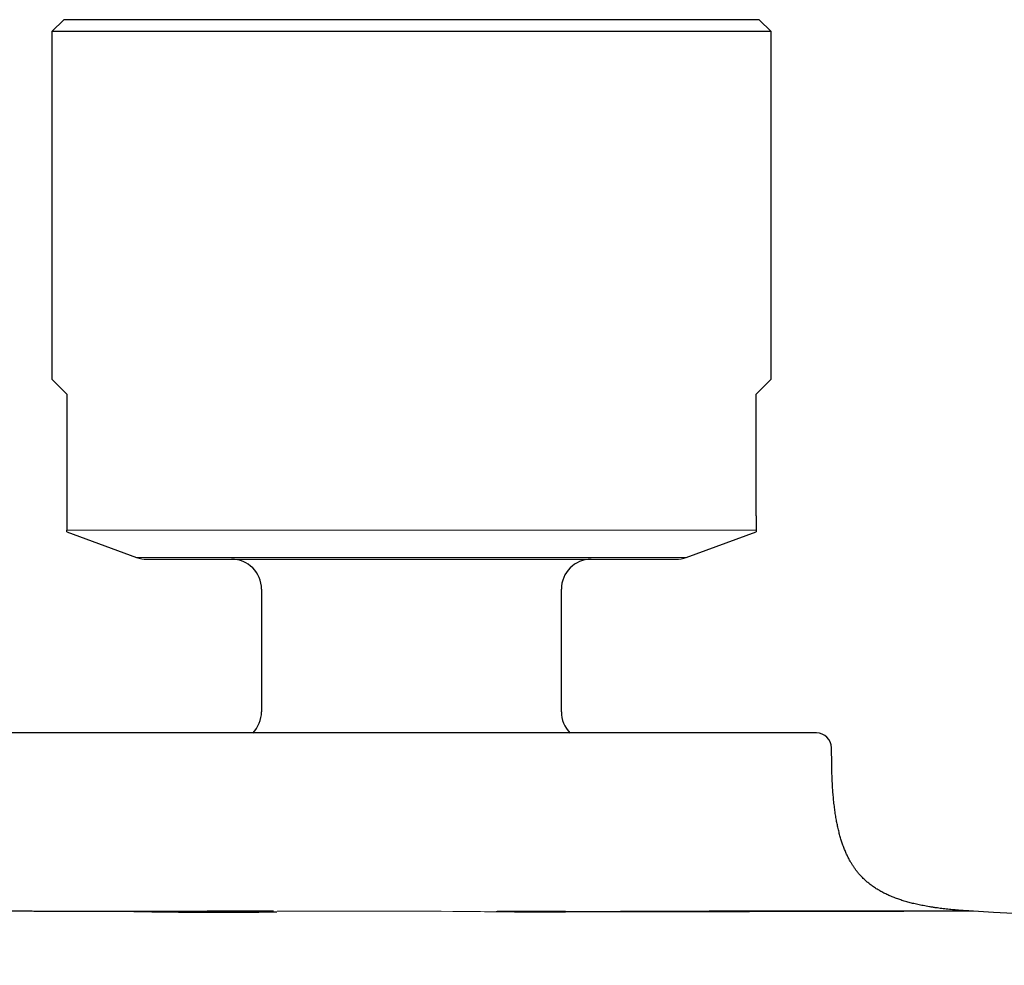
# Model space of a CAD drawing. Header units: millimetres. Extents: x 8 to 482, y 12 to 243.
# Tile 251 of 256: x 421 to 454, y 211 to 243. Entities that reach past the tile are written whole.
import ezdxf

# ---------------------------------------------------------------- set-up
doc = ezdxf.new("R2010")
doc.units = ezdxf.units.MM

msp = doc.modelspace()

# ---------------------------------------------------------------- linework, layer by layer
at = {"color": 7, "linetype": 'Continuous', "lineweight": 30}
for p, q in [((422.9, 242.716), (422.5, 242.316)), ((446.1, 242.716), (422.9, 242.716)), ((446.5, 242.316), (446.1, 242.716)), ((422.5, 242.316), (422.5, 230.716)), ((446.5, 242.316), (422.5, 242.316)), ((446.5, 230.716), (446.5, 242.316)), ((422.5, 230.716), (423, 230.216)), ((446, 230.216), (446.5, 230.716)), ((423, 230.216), (423, 226.158)), ((446, 226.158), (446, 230.216)), ((423, 225.626), (425.334, 224.776)), ((443.666, 224.776), (446, 225.626)), ((429.5, 223.716), (429.5, 219.624)), ((439.5, 219.624), (439.5, 223.716)), ((448.518, 217.875), (448.509, 218.424))]:
    msp.add_line(p, q, dxfattribs=at)
at = {"color": 8, "linetype": 'Continuous', "lineweight": 0}
for p, q in [((423, 225.688), (446, 225.688)), ((425.334, 224.776), (434.5, 224.776)), ((434.5, 224.776), (443.666, 224.776))]:
    msp.add_line(p, q, dxfattribs=at)
at = {"color": 7, "linetype": 'Continuous', "lineweight": 30, "flags": 128}
msp.add_lwpolyline([(453.249, 212.967), (453.249, 212.967), (453.246, 212.967), (453.24, 212.967), (453.228, 212.967), (453.212, 212.967), (453.191, 212.967), (453.166, 212.967), (453.139, 212.967), (453.108, 212.968), (453.074, 212.968), (453.036, 212.968), (452.995, 212.968), (452.949, 212.968), (452.9, 212.968), (452.842, 212.968), (452.779, 212.968), (452.712, 212.968), (452.641, 212.968), (452.566, 212.968), (452.486, 212.968), (452.402, 212.968), (452.314, 212.968), (452.217, 212.968), (452.115, 212.968), (452.008, 212.968), (451.897, 212.968), (451.781, 212.968), (451.66, 212.968), (451.541, 212.968), (451.419, 212.968), (451.292, 212.968), (451.162, 212.968), (451.028, 212.968), (450.89, 212.968), (450.748, 212.968), (450.603, 212.968), (450.469, 212.968), (450.333, 212.968), (450.193, 212.968), (450.05, 212.968), (449.904, 212.968), (449.755, 212.968), (449.604, 212.968), (449.429, 212.968), (449.251, 212.968), (449.07, 212.968), (448.886, 212.968), (448.698, 212.968), (448.511, 212.968), (448.32, 212.968), (448.127, 212.968), (447.93, 212.967), (447.731, 212.967), (447.528, 212.967), (447.322, 212.967), (447.113, 212.967), (447.038, 212.967), (446.964, 212.967), (446.889, 212.967), (446.813, 212.967), (446.745, 212.967), (446.608, 212.967), (446.47, 212.967), (446.262, 212.967), (446.049, 212.967), (445.833, 212.967), (445.612, 212.967), (445.387, 212.967), (445.158, 212.967), (444.924, 212.967), (444.679, 212.966), (444.431, 212.966), (444.177, 212.965), (444.007, 212.965), (443.835, 212.965), (443.683, 212.964), (443.615, 212.964), (443.606, 212.964), (443.597, 212.964), (443.588, 212.964), (443.579, 212.964), (443.57, 212.964), (443.562, 212.964), (443.267, 212.963), (442.969, 212.962), (442.668, 212.961), (442.364, 212.96), (442.056, 212.958), (441.744, 212.957), (441.468, 212.955), (441.189, 212.953), (440.907, 212.952), (440.697, 212.95), (440.645, 212.95), (440.636, 212.95), (440.628, 212.95), (440.62, 212.95), (440.612, 212.95), (440.605, 212.95), (440.559, 212.949), (440.376, 212.948), (440.189, 212.947), (440.004, 212.945), (439.822, 212.944), (439.642, 212.942), (439.465, 212.941), (439.273, 212.939), (439.084, 212.937), (438.92, 212.936), (438.849, 212.935), (438.841, 212.935), (438.833, 212.935), (438.825, 212.935), (438.817, 212.935), (438.809, 212.935), (438.801, 212.935), (438.793, 212.935), (438.752, 212.935), (438.715, 212.934), (438.682, 212.934), (438.653, 212.934), (438.629, 212.934), (438.612, 212.933), (438.597, 212.933), (438.586, 212.933), (438.579, 212.933), (438.574, 212.933), (438.571, 212.933), (438.569, 212.933), (438.569, 212.933), (438.569, 212.933), (438.569, 212.933), (438.569, 212.933), (438.569, 212.933), (438.569, 212.933), (438.519, 212.934), (438.463, 212.935), (438.402, 212.935), (438.359, 212.936), (438.313, 212.937), (438.271, 212.937), (438.252, 212.937), (438.25, 212.938), (438.247, 212.938), (438.244, 212.938), (438.242, 212.938), (438.239, 212.938), (438.237, 212.938), (437.94, 212.942), (437.637, 212.945), (437.33, 212.949)], dxfattribs=at)
at = {"color": 7, "linetype": 'Continuous', "lineweight": 30}
for centre, radius, start, end in [((425.676, 225.716), 1, 250, 270), ((428.5, 223.716), 1, 0, 90), ((440.5, 223.716), 1, 90, 180), ((443.324, 225.716), 1, 270, 290), ((428.5, 219.624), 1, 314.9055, 0), ((440.5, 219.624), 1, 180, 225.122), ((448.009, 218.416), 0.5, 1, 90), ((427.979, 381.805), 168.868, 269.07109, 270.68877), ((434.5, -136.53), 350, 83.42017, 86.92935)]:
    msp.add_arc(centre, radius, start, end, dxfattribs=at)
for points, knots in [([(423, 226.158), (423, 226.151), (423, 226.139), (423, 226.12), (423, 226.101), (423, 226.081), (423, 226.062), (423, 226.039), (423, 226.014), (423, 225.988), (423, 225.962), (423, 225.935), (423, 225.909), (423, 225.885), (423, 225.865), (423, 225.846), (423, 225.826), (423, 225.804), (423, 225.782), (423, 225.764), (423, 225.748), (423, 225.731), (423, 225.714), (423, 225.699), (423, 225.691), (423, 225.688)], [0, 0, 0, 0, 0.011831, 0.023714, 0.035557, 0.050095, 0.064692, 0.079261, 0.104342, 0.129523, 0.154675, 0.191158, 0.227709, 0.26437, 0.301114, 0.337856, 0.374466, 0.436553, 0.498679, 0.560846, 0.623022, 0.685151, 0.790089, 0.895048, 1, 1, 1, 1]), ([(446, 226.158), (446, 226.151), (446, 226.139), (446, 226.12), (446, 226.101), (446, 226.081), (446, 226.062), (446, 226.039), (446, 226.014), (446, 225.988), (446, 225.962), (446, 225.935), (446, 225.909), (446, 225.885), (446, 225.865), (446, 225.846), (446, 225.826), (446, 225.804), (446, 225.782), (446, 225.764), (446, 225.748), (446, 225.731), (446, 225.714), (446, 225.699), (446, 225.691), (446, 225.688)], [0, 0, 0, 0, 0.011831, 0.023714, 0.035557, 0.050095, 0.064692, 0.079261, 0.104342, 0.129523, 0.154675, 0.191158, 0.227709, 0.26437, 0.301114, 0.337856, 0.374466, 0.436553, 0.498679, 0.560846, 0.623022, 0.685151, 0.790089, 0.895048, 1, 1, 1, 1]), ([(423, 225.626), (423, 225.626), (423, 225.627), (423, 225.632), (423, 225.641), (423, 225.653), (423, 225.668), (423, 225.681), (423, 225.688)], [0, 0, 0, 0, 0.164968, 0.331879, 0.498786, 0.665856, 0.83293, 1, 1, 1, 1]), ([(446, 225.688), (446, 225.681), (446, 225.668), (446, 225.653), (446, 225.641), (446, 225.632), (446, 225.627), (446, 225.625), (446, 225.626), (446, 225.626)], [0, 0, 0, 0, 0.1662628, 0.3325299, 0.4987924, 0.6652137, 0.8316394, 0.9980605, 1, 1, 1, 1]), ([(425.676, 224.716), (425.677, 224.716), (425.678, 224.716), (425.685, 224.716), (425.696, 224.716), (425.713, 224.716), (425.731, 224.716), (425.75, 224.716), (425.768, 224.716), (425.788, 224.716), (425.811, 224.716), (425.836, 224.716), (425.868, 224.716), (425.909, 224.716), (425.961, 224.716), (426.018, 224.716), (426.079, 224.716), (426.146, 224.716), (426.218, 224.716), (426.284, 224.716), (426.342, 224.716), (426.391, 224.716), (426.441, 224.716), (426.493, 224.716), (426.546, 224.716), (426.601, 224.716), (426.657, 224.716), (426.726, 224.716), (426.808, 224.716), (426.906, 224.716), (427.008, 224.716), (427.109, 224.716), (427.209, 224.716), (427.306, 224.716), (427.406, 224.716), (427.508, 224.716), (427.613, 224.716), (427.727, 224.716), (427.85, 224.716), (427.983, 224.716), (428.12, 224.716), (428.261, 224.716), (428.406, 224.716), (428.556, 224.716), (428.708, 224.716), (428.863, 224.716), (429.02, 224.716), (429.18, 224.716), (429.341, 224.716), (429.505, 224.716), (429.662, 224.716), (429.812, 224.716), (429.954, 224.716), (430.097, 224.716), (430.242, 224.716), (430.388, 224.716), (430.545, 224.716), (430.712, 224.716), (430.89, 224.716), (431.07, 224.716), (431.222, 224.716), (431.346, 224.716), (431.44, 224.716), (431.534, 224.716), (431.628, 224.716), (431.723, 224.716), (431.837, 224.716), (431.969, 224.716), (432.12, 224.716), (432.266, 224.716), (432.408, 224.716), (432.544, 224.716), (432.682, 224.716), (432.819, 224.716), (432.953, 224.716), (433.109, 224.716), (433.286, 224.716), (433.488, 224.716), (433.689, 224.716), (433.891, 224.716), (434.094, 224.716), (434.297, 224.716), (434.432, 224.716), (434.5, 224.716)], [0, 0, 0, 0, 0.014648, 0.02927, 0.043874, 0.058469, 0.073061, 0.082618, 0.092179, 0.101747, 0.111324, 0.121182, 0.131348, 0.146884, 0.162398, 0.177901, 0.193401, 0.208908, 0.224431, 0.239979, 0.249013, 0.258036, 0.267048, 0.276053, 0.285051, 0.294044, 0.303034, 0.312024, 0.326152, 0.34029, 0.354443, 0.36862, 0.380921, 0.3932, 0.405463, 0.417714, 0.429958, 0.442198, 0.456627, 0.471065, 0.48552, 0.5, 0.514758, 0.529487, 0.544195, 0.558889, 0.573578, 0.588006, 0.602444, 0.6169, 0.63138, 0.643423, 0.655446, 0.667453, 0.679449, 0.691438, 0.703424, 0.717553, 0.73169, 0.745844, 0.76002, 0.767272, 0.774517, 0.781754, 0.788987, 0.796214, 0.803438, 0.814783, 0.826125, 0.837468, 0.847598, 0.857734, 0.867878, 0.878032, 0.887934, 0.897519, 0.912171, 0.926807, 0.941432, 0.956057, 0.970688, 0.985333, 1, 1, 1, 1]), ([(434.5, 224.716), (434.568, 224.716), (434.703, 224.716), (434.905, 224.716), (435.108, 224.716), (435.309, 224.716), (435.487, 224.716), (435.642, 224.716), (435.773, 224.716), (435.904, 224.716), (436.036, 224.716), (436.171, 224.716), (436.332, 224.716), (436.518, 224.716), (436.727, 224.716), (436.934, 224.716), (437.14, 224.716), (437.344, 224.716), (437.547, 224.716), (437.72, 224.716), (437.864, 224.716), (437.979, 224.716), (438.094, 224.716), (438.207, 224.716), (438.32, 224.716), (438.432, 224.716), (438.543, 224.716), (438.675, 224.716), (438.826, 224.716), (438.996, 224.716), (439.163, 224.716), (439.321, 224.716), (439.47, 224.716), (439.61, 224.716), (439.748, 224.716), (439.883, 224.716), (440.017, 224.716), (440.156, 224.716), (440.301, 224.716), (440.45, 224.716), (440.596, 224.716), (440.741, 224.716), (440.883, 224.716), (441.022, 224.716), (441.158, 224.716), (441.29, 224.716), (441.417, 224.716), (441.54, 224.716), (441.659, 224.716), (441.774, 224.716), (441.88, 224.716), (441.976, 224.716), (442.063, 224.716), (442.147, 224.716), (442.229, 224.716), (442.308, 224.716), (442.388, 224.716), (442.47, 224.716), (442.552, 224.716), (442.631, 224.716), (442.693, 224.716), (442.741, 224.716), (442.776, 224.716), (442.81, 224.716), (442.844, 224.716), (442.876, 224.716), (442.913, 224.716), (442.953, 224.716), (442.997, 224.716), (443.037, 224.716), (443.072, 224.716), (443.105, 224.716), (443.135, 224.716), (443.162, 224.716), (443.187, 224.716), (443.214, 224.716), (443.241, 224.716), (443.266, 224.716), (443.287, 224.716), (443.304, 224.716), (443.315, 224.716), (443.322, 224.716), (443.323, 224.716), (443.324, 224.716)], [0, 0, 0, 0, 0.014643, 0.029263, 0.043865, 0.058459, 0.073052, 0.08261, 0.092173, 0.101743, 0.111323, 0.121182, 0.131348, 0.146884, 0.162398, 0.177901, 0.193401, 0.208908, 0.224431, 0.239979, 0.249013, 0.258036, 0.267048, 0.276053, 0.285051, 0.294044, 0.303034, 0.312024, 0.326152, 0.34029, 0.354443, 0.36862, 0.380921, 0.3932, 0.405463, 0.417714, 0.429958, 0.442198, 0.456627, 0.471065, 0.48552, 0.5, 0.514758, 0.529487, 0.544195, 0.558889, 0.573578, 0.588006, 0.602444, 0.6169, 0.631379, 0.643423, 0.655446, 0.667453, 0.679449, 0.691438, 0.703424, 0.717553, 0.73169, 0.745844, 0.76002, 0.767272, 0.774517, 0.781754, 0.788987, 0.796214, 0.803437, 0.814783, 0.826125, 0.837468, 0.847598, 0.857734, 0.867877, 0.878032, 0.887935, 0.897523, 0.912179, 0.926815, 0.941442, 0.956066, 0.970695, 0.985337, 1, 1, 1, 1]), ([(434.5, 218.916), (434.414, 218.916), (434.241, 218.916), (433.983, 218.916), (433.725, 218.916), (433.467, 218.916), (433.21, 218.916), (432.981, 218.916), (432.781, 218.916), (432.609, 218.916), (432.436, 218.916), (432.264, 218.916), (432.09, 218.916), (431.913, 218.916), (431.709, 218.916), (431.48, 218.916), (431.229, 218.916), (430.98, 218.916), (430.731, 218.916), (430.506, 218.916), (430.304, 218.916), (430.125, 218.916), (429.982, 218.916), (429.876, 218.916), (429.806, 218.916), (429.736, 218.916), (429.667, 218.916), (429.597, 218.916), (429.471, 218.916), (429.291, 218.916), (429.056, 218.916), (428.824, 218.916), (428.594, 218.916), (428.367, 218.916), (428.166, 218.916), (427.991, 218.916), (427.841, 218.916), (427.692, 218.916), (427.545, 218.916), (427.398, 218.916), (427.252, 218.916), (427.083, 218.916), (426.891, 218.916), (426.677, 218.916), (426.466, 218.916), (426.259, 218.916), (426.054, 218.916), (425.857, 218.916), (425.666, 218.916), (425.482, 218.916), (425.301, 218.916), (425.123, 218.916), (424.944, 218.916), (424.765, 218.916), (424.586, 218.916), (424.411, 218.916), (424.24, 218.916), (424.073, 218.916), (423.928, 218.916), (423.802, 218.916), (423.696, 218.916), (423.592, 218.916), (423.49, 218.916), (423.389, 218.916), (423.29, 218.916), (423.178, 218.916), (423.055, 218.916), (422.922, 218.916), (422.792, 218.916), (422.667, 218.916), (422.547, 218.916), (422.435, 218.916), (422.332, 218.916), (422.236, 218.916), (422.164, 218.916), (422.114, 218.916), (422.084, 218.916), (422.054, 218.916), (422.025, 218.916), (421.996, 218.916), (421.968, 218.916), (421.92, 218.916), (421.855, 218.916), (421.774, 218.916), (421.697, 218.916), (421.624, 218.916), (421.555, 218.916), (421.49, 218.916), (421.433, 218.916), (421.384, 218.916), (421.341, 218.916), (421.3, 218.916), (421.262, 218.916), (421.227, 218.916), (421.195, 218.916), (421.162, 218.916), (421.128, 218.916), (421.096, 218.916), (421.068, 218.916), (421.044, 218.916), (421.025, 218.916), (421.01, 218.916), (420.999, 218.916), (420.993, 218.916), (420.992, 218.916), (420.991, 218.916)], [0, 0, 0, 0, 0.0121988, 0.0243813, 0.0365519, 0.0487151, 0.0608753, 0.0730371, 0.0812308, 0.0894286, 0.0976318, 0.1058419, 0.1140601, 0.1226292, 0.1313347, 0.1435087, 0.1556709, 0.1678259, 0.1799779, 0.1921315, 0.2010479, 0.2099693, 0.2188974, 0.2224072, 0.2259184, 0.2294311, 0.2329454, 0.2364615, 0.2399794, 0.2520119, 0.2640265, 0.2760276, 0.2880195, 0.3000064, 0.3119927, 0.3200669, 0.3281441, 0.3362255, 0.3443126, 0.3524064, 0.3605085, 0.36862, 0.38091, 0.3931811, 0.4054376, 0.4176843, 0.4299257, 0.4421663, 0.453711, 0.4652628, 0.4768257, 0.4884034, 0.4999998, 0.5122898, 0.5245609, 0.5368174, 0.5490641, 0.5613055, 0.5735461, 0.5817918, 0.5900405, 0.5982938, 0.606553, 0.6148195, 0.6230947, 0.63138, 0.6434124, 0.6554271, 0.6674282, 0.6794201, 0.691407, 0.7033933, 0.7139441, 0.7245006, 0.7350658, 0.738626, 0.7421875, 0.7457506, 0.7493154, 0.7528819, 0.7564503, 0.7600206, 0.7711072, 0.7821793, 0.7932401, 0.8042931, 0.8153415, 0.8263889, 0.8374384, 0.8461239, 0.8548145, 0.8635118, 0.8722174, 0.8809328, 0.8892994, 0.8975098, 0.9089929, 0.9204664, 0.9319338, 0.943399, 0.9548658, 0.9661329, 0.9774086, 0.9886964, 1, 1, 1, 1]), ([(448.009, 218.916), (448.008, 218.916), (448.007, 218.916), (448, 218.916), (447.987, 218.916), (447.97, 218.916), (447.948, 218.916), (447.924, 218.916), (447.899, 218.916), (447.876, 218.916), (447.851, 218.916), (447.823, 218.916), (447.792, 218.916), (447.759, 218.916), (447.718, 218.916), (447.668, 218.916), (447.608, 218.916), (447.543, 218.916), (447.473, 218.916), (447.406, 218.916), (447.341, 218.916), (447.281, 218.916), (447.231, 218.916), (447.193, 218.916), (447.167, 218.916), (447.141, 218.916), (447.114, 218.916), (447.088, 218.916), (447.038, 218.916), (446.965, 218.916), (446.864, 218.916), (446.76, 218.916), (446.65, 218.916), (446.537, 218.916), (446.432, 218.916), (446.337, 218.916), (446.254, 218.916), (446.168, 218.916), (446.081, 218.916), (445.992, 218.916), (445.9, 218.916), (445.791, 218.916), (445.663, 218.916), (445.514, 218.916), (445.361, 218.916), (445.205, 218.916), (445.044, 218.916), (444.883, 218.916), (444.721, 218.916), (444.559, 218.916), (444.394, 218.916), (444.225, 218.916), (444.049, 218.916), (443.867, 218.916), (443.677, 218.916), (443.485, 218.916), (443.289, 218.916), (443.09, 218.916), (442.91, 218.916), (442.75, 218.916), (442.61, 218.916), (442.47, 218.916), (442.327, 218.916), (442.184, 218.916), (442.039, 218.916), (441.87, 218.916), (441.678, 218.916), (441.46, 218.916), (441.241, 218.916), (441.019, 218.916), (440.795, 218.916), (440.578, 218.916), (440.368, 218.916), (440.165, 218.916), (440.006, 218.916), (439.892, 218.916), (439.822, 218.916), (439.753, 218.916), (439.683, 218.916), (439.613, 218.916), (439.543, 218.916), (439.423, 218.916), (439.253, 218.916), (439.033, 218.916), (438.811, 218.916), (438.588, 218.916), (438.364, 218.916), (438.139, 218.916), (437.928, 218.916), (437.734, 218.916), (437.554, 218.916), (437.374, 218.916), (437.193, 218.916), (437.014, 218.916), (436.838, 218.916), (436.643, 218.916), (436.425, 218.916), (436.183, 218.916), (435.942, 218.916), (435.699, 218.916), (435.458, 218.916), (435.218, 218.916), (434.979, 218.916), (434.74, 218.916), (434.58, 218.916), (434.5, 218.916)], [0, 0, 0, 0, 0.0121965, 0.0243772, 0.0365466, 0.048709, 0.0608691, 0.0730312, 0.0812255, 0.0894242, 0.0976285, 0.1058399, 0.1140596, 0.1226293, 0.1313347, 0.1435088, 0.155671, 0.1678259, 0.1799779, 0.1921316, 0.2010479, 0.2099693, 0.2188975, 0.2224072, 0.2259184, 0.2294311, 0.2329454, 0.2364615, 0.2399795, 0.2520119, 0.2640265, 0.2760277, 0.2880195, 0.3000065, 0.3119927, 0.3200669, 0.3281441, 0.3362256, 0.3443126, 0.3524065, 0.3605085, 0.36862, 0.38091, 0.3931811, 0.4054377, 0.4176844, 0.4299257, 0.4421664, 0.453711, 0.4652628, 0.4768257, 0.4884034, 0.4999998, 0.5122898, 0.5245609, 0.5368174, 0.5490641, 0.5613055, 0.5735461, 0.5817918, 0.5900405, 0.5982938, 0.606553, 0.6148195, 0.6230947, 0.63138, 0.6434124, 0.6554271, 0.6674282, 0.6794201, 0.691407, 0.7033933, 0.7139441, 0.7245006, 0.7350658, 0.7386259, 0.7421875, 0.7457506, 0.7493154, 0.7528819, 0.7564502, 0.7600206, 0.7711072, 0.7821792, 0.7932401, 0.804293, 0.8153415, 0.8263888, 0.8374383, 0.8461239, 0.8548145, 0.8635117, 0.8722173, 0.8809328, 0.8893006, 0.8975124, 0.9089972, 0.9204718, 0.9319399, 0.9434053, 0.9548717, 0.966138, 0.9774125, 0.9886986, 1, 1, 1, 1]), ([(453.249, 212.967), (453.235, 212.968), (453.182, 212.971), (453.086, 212.977), (452.962, 212.985), (452.839, 212.994), (452.721, 213.003), (452.607, 213.013), (452.497, 213.024), (452.391, 213.035), (452.289, 213.046), (452.19, 213.058), (452.095, 213.071), (451.995, 213.084), (451.889, 213.1), (451.778, 213.118), (451.674, 213.136), (451.574, 213.155), (451.479, 213.173), (451.389, 213.193), (451.302, 213.212), (451.218, 213.232), (451.138, 213.253), (451.058, 213.274), (450.979, 213.297), (450.901, 213.32), (450.826, 213.344), (450.754, 213.368), (450.681, 213.394), (450.606, 213.422), (450.531, 213.453), (450.459, 213.483), (450.39, 213.513), (450.325, 213.544), (450.259, 213.577), (450.194, 213.611), (450.128, 213.648), (450.066, 213.684), (450.004, 213.722), (449.944, 213.762), (449.885, 213.803), (449.83, 213.843), (449.778, 213.884), (449.729, 213.923), (449.682, 213.963), (449.638, 214.002), (449.593, 214.045), (449.547, 214.09), (449.501, 214.138), (449.457, 214.186), (449.417, 214.232), (449.38, 214.277), (449.345, 214.321), (449.316, 214.36), (449.29, 214.395), (449.267, 214.428), (449.242, 214.465), (449.216, 214.504), (449.189, 214.548), (449.16, 214.595), (449.131, 214.646), (449.1, 214.701), (449.071, 214.757), (449.043, 214.813), (449.016, 214.87), (448.989, 214.93), (448.961, 214.994), (448.934, 215.062), (448.906, 215.135), (448.88, 215.206), (448.857, 215.276), (448.835, 215.343), (448.814, 215.414), (448.793, 215.488), (448.772, 215.566), (448.751, 215.648), (448.732, 215.729), (448.715, 215.809), (448.699, 215.887), (448.683, 215.968), (448.667, 216.054), (448.652, 216.143), (448.638, 216.234), (448.625, 216.327), (448.612, 216.423), (448.6, 216.522), (448.589, 216.627), (448.578, 216.729), (448.569, 216.829), (448.561, 216.927), (448.553, 217.029), (448.546, 217.135), (448.54, 217.245), (448.535, 217.35), (448.53, 217.452), (448.527, 217.548), (448.523, 217.647), (448.521, 217.749), (448.519, 217.826), (448.518, 217.868), (448.518, 217.875)], [0, 0, 0, 0, 0.004955, 0.020131, 0.036213, 0.051688, 0.066587, 0.080942, 0.094781, 0.108129, 0.121012, 0.133452, 0.145471, 0.15709, 0.171731, 0.185758, 0.199207, 0.211784, 0.223874, 0.235506, 0.246703, 0.25749, 0.267889, 0.277921, 0.288553, 0.298788, 0.308647, 0.31815, 0.327318, 0.337946, 0.348141, 0.357929, 0.367335, 0.376382, 0.385089, 0.394941, 0.404375, 0.413418, 0.422092, 0.431526, 0.440536, 0.449144, 0.457372, 0.465287, 0.472933, 0.480322, 0.487464, 0.496258, 0.504676, 0.512729, 0.520426, 0.527774, 0.534775, 0.541534, 0.546106, 0.551141, 0.556647, 0.562637, 0.569121, 0.575986, 0.583361, 0.591266, 0.599724, 0.607152, 0.614995, 0.623274, 0.632011, 0.641232, 0.650965, 0.661244, 0.669725, 0.678583, 0.68784, 0.697517, 0.70764, 0.718236, 0.729333, 0.738965, 0.748987, 0.759418, 0.770282, 0.781604, 0.793411, 0.805013, 0.817097, 0.829692, 0.842828, 0.856536, 0.868423, 0.880755, 0.893554, 0.906847, 0.920659, 0.93502, 0.946709, 0.958771, 0.971224, 0.984086, 0.997376, 1, 1, 1, 1]), ([(429.904, 212.974), (429.869, 212.974), (429.761, 212.974), (429.583, 212.973), (429.371, 212.972), (429.164, 212.972), (429.007, 212.971), (428.899, 212.97), (428.837, 212.97), (428.775, 212.97), (428.715, 212.97), (428.654, 212.969), (428.594, 212.969), (428.496, 212.969), (428.361, 212.968), (428.17, 212.967), (427.962, 212.966), (427.739, 212.966), (427.521, 212.965), (427.305, 212.964), (427.09, 212.963), (426.886, 212.962), (426.692, 212.962), (426.511, 212.961), (426.332, 212.961), (426.155, 212.96), (425.979, 212.96), (425.803, 212.96), (425.639, 212.959), (425.488, 212.959), (425.35, 212.959), (425.213, 212.959), (425.076, 212.959), (424.94, 212.959), (424.804, 212.959), (424.656, 212.959), (424.495, 212.959), (424.321, 212.96), (424.147, 212.96), (423.972, 212.96), (423.798, 212.961), (423.625, 212.961), (423.452, 212.961), (423.279, 212.962), (423.105, 212.962), (422.931, 212.963), (422.757, 212.963), (422.582, 212.964), (422.429, 212.964), (422.297, 212.965), (422.186, 212.965), (422.075, 212.965), (421.962, 212.965), (421.837, 212.966), (421.702, 212.966), (421.555, 212.966), (421.407, 212.967), (421.258, 212.967), (421.142, 212.967), (421.061, 212.967), (421.013, 212.967), (420.966, 212.967), (420.918, 212.967), (420.87, 212.967), (420.82, 212.967), (420.755, 212.967), (420.675, 212.967), (420.583, 212.967), (420.486, 212.967), (420.384, 212.967), (420.278, 212.967), (420.194, 212.967), (420.127, 212.967), (420.078, 212.967), (420.028, 212.967), (419.978, 212.967), (419.896, 212.967), (419.782, 212.968), (419.638, 212.968), (419.486, 212.968), (419.325, 212.968), (419.159, 212.968), (418.995, 212.968), (418.836, 212.968), (418.68, 212.968), (418.528, 212.968), (418.379, 212.968), (418.233, 212.968), (418.087, 212.968), (417.944, 212.968), (417.804, 212.968), (417.669, 212.968), (417.538, 212.968), (417.413, 212.968), (417.294, 212.968), (417.181, 212.968), (417.073, 212.968), (416.969, 212.968), (416.869, 212.968), (416.773, 212.968), (416.681, 212.968), (416.597, 212.968), (416.519, 212.968), (416.447, 212.968), (416.379, 212.968), (416.315, 212.968), (416.253, 212.968), (416.195, 212.968), (416.138, 212.968), (416.083, 212.968), (416.03, 212.968), (415.982, 212.968), (415.939, 212.968), (415.9, 212.968), (415.865, 212.968), (415.835, 212.968), (415.817, 212.968), (415.809, 212.968), (415.809, 212.968)], [0, 0, 0, 0, 0.004573, 0.014035, 0.023288, 0.032332, 0.041167, 0.043901, 0.046615, 0.049308, 0.051981, 0.054633, 0.057265, 0.05993, 0.067605, 0.075186, 0.085296, 0.095239, 0.105018, 0.114634, 0.124321, 0.134183, 0.142581, 0.15093, 0.159232, 0.16749, 0.175704, 0.184052, 0.19252, 0.199187, 0.205868, 0.212562, 0.219272, 0.225997, 0.23274, 0.239502, 0.248292, 0.257195, 0.266211, 0.275344, 0.284595, 0.293797, 0.303117, 0.312557, 0.322118, 0.331801, 0.341609, 0.351543, 0.361603, 0.367993, 0.374434, 0.38101, 0.387691, 0.394457, 0.40319, 0.41206, 0.421068, 0.430215, 0.4395, 0.442447, 0.445408, 0.448383, 0.451371, 0.454373, 0.45739, 0.460715, 0.466711, 0.472576, 0.47831, 0.48542, 0.49232, 0.499009, 0.502143, 0.505511, 0.50888, 0.51225, 0.515622, 0.525665, 0.535722, 0.545794, 0.558142, 0.570484, 0.582822, 0.59516, 0.607501, 0.619847, 0.632202, 0.644568, 0.657539, 0.670529, 0.683541, 0.69658, 0.709648, 0.722748, 0.735194, 0.74762, 0.760029, 0.772423, 0.784807, 0.797181, 0.80955, 0.821916, 0.83302, 0.844126, 0.855237, 0.866353, 0.877478, 0.888613, 0.899761, 0.912291, 0.924787, 0.937252, 0.949688, 0.9621, 0.97449, 0.98686, 0.999215, 1, 1, 1, 1]), ([(437.362, 212.975), (437.383, 212.975), (437.427, 212.975), (437.495, 212.975), (437.568, 212.974), (437.646, 212.974), (437.729, 212.974), (437.814, 212.973), (437.903, 212.973), (437.994, 212.973), (438.09, 212.972), (438.19, 212.972), (438.292, 212.971), (438.395, 212.971), (438.5, 212.97), (438.584, 212.97), (438.645, 212.97), (438.683, 212.97), (438.721, 212.97), (438.76, 212.969), (438.799, 212.969), (438.837, 212.969), (438.91, 212.969), (439.015, 212.968), (439.152, 212.968), (439.282, 212.967), (439.405, 212.967), (439.523, 212.966), (439.635, 212.966), (439.743, 212.965), (439.845, 212.965), (439.943, 212.965), (440.031, 212.964), (440.111, 212.964), (440.163, 212.964), (440.193, 212.964), (440.202, 212.964), (440.21, 212.964), (440.219, 212.963), (440.227, 212.963), (440.236, 212.963), (440.264, 212.963), (440.335, 212.963), (440.446, 212.963), (440.597, 212.962), (440.765, 212.962), (440.95, 212.961), (441.13, 212.961), (441.279, 212.96), (441.397, 212.96), (441.487, 212.96), (441.578, 212.96), (441.67, 212.96), (441.764, 212.96), (441.889, 212.959), (442.046, 212.959), (442.233, 212.959), (442.399, 212.959), (442.544, 212.959), (442.636, 212.959), (442.695, 212.959), (442.723, 212.959), (442.751, 212.959), (442.779, 212.959), (442.806, 212.959), (442.834, 212.959), (442.892, 212.959), (442.981, 212.959), (443.102, 212.959), (443.226, 212.96), (443.354, 212.96), (443.484, 212.96), (443.617, 212.96), (443.747, 212.96), (443.873, 212.961), (443.989, 212.961), (444.072, 212.961), (444.119, 212.961), (444.137, 212.961), (444.154, 212.961), (444.169, 212.961), (444.196, 212.961), (444.234, 212.961), (444.287, 212.962), (444.344, 212.962), (444.405, 212.962), (444.466, 212.962), (444.528, 212.962), (444.591, 212.962), (444.657, 212.963), (444.71, 212.963), (444.751, 212.963), (444.779, 212.963), (444.808, 212.963), (444.837, 212.963), (444.868, 212.963), (444.9, 212.963), (444.932, 212.963), (444.976, 212.963), (445.032, 212.964), (445.099, 212.964), (445.163, 212.964), (445.222, 212.964), (445.278, 212.964), (445.328, 212.964), (445.373, 212.964), (445.411, 212.965), (445.448, 212.965), (445.481, 212.965), (445.504, 212.965), (445.517, 212.965), (445.521, 212.965), (445.525, 212.965), (445.529, 212.965), (445.533, 212.965), (445.563, 212.965), (445.628, 212.965), (445.726, 212.965), (445.831, 212.966), (445.948, 212.966), (446.077, 212.966), (446.217, 212.966), (446.352, 212.967), (446.482, 212.967), (446.608, 212.967), (446.719, 212.967), (446.816, 212.967), (446.897, 212.967), (446.953, 212.967), (446.984, 212.967), (446.991, 212.967), (446.998, 212.967), (447.004, 212.967), (447.015, 212.967), (447.031, 212.967), (447.054, 212.967), (447.08, 212.967), (447.11, 212.967), (447.143, 212.967), (447.18, 212.967), (447.22, 212.967), (447.263, 212.967), (447.301, 212.967), (447.332, 212.967), (447.353, 212.967), (447.372, 212.967), (447.387, 212.967), (447.4, 212.967), (447.414, 212.967), (447.427, 212.967), (447.465, 212.967), (447.526, 212.967), (447.608, 212.967), (447.679, 212.967), (447.737, 212.967), (447.783, 212.967), (447.827, 212.967), (447.871, 212.967), (447.915, 212.967), (447.975, 212.967), (448.05, 212.967), (448.14, 212.968), (448.213, 212.968), (448.267, 212.968), (448.303, 212.968), (448.34, 212.968), (448.376, 212.968), (448.413, 212.968), (448.501, 212.968), (448.641, 212.968), (448.829, 212.968), (449.013, 212.968), (449.194, 212.968), (449.371, 212.968), (449.545, 212.968), (449.715, 212.968), (449.875, 212.968), (450.025, 212.968), (450.166, 212.968), (450.304, 212.968), (450.433, 212.968), (450.554, 212.968), (450.664, 212.968), (450.737, 212.968), (450.776, 212.968), (450.785, 212.968), (450.795, 212.968), (450.804, 212.968), (450.814, 212.968), (450.823, 212.968), (450.833, 212.968), (450.866, 212.968), (450.896, 212.968), (450.923, 212.968)], [0, 0, 0, 0, 0.003701, 0.007687, 0.011956, 0.016511, 0.02135, 0.026474, 0.031567, 0.036914, 0.042515, 0.048372, 0.054483, 0.060417, 0.066574, 0.072954, 0.075153, 0.077377, 0.079626, 0.081901, 0.084201, 0.086527, 0.088694, 0.097051, 0.105105, 0.112855, 0.120111, 0.127077, 0.133755, 0.140142, 0.146238, 0.152044, 0.157559, 0.16208, 0.166385, 0.166911, 0.167433, 0.167952, 0.168467, 0.168979, 0.169488, 0.170051, 0.174056, 0.182118, 0.190092, 0.201467, 0.212655, 0.223657, 0.234471, 0.24006, 0.245598, 0.251127, 0.256946, 0.262787, 0.26865, 0.280438, 0.292312, 0.30427, 0.312209, 0.320185, 0.32198, 0.323778, 0.325577, 0.327378, 0.329181, 0.330985, 0.332792, 0.340502, 0.348463, 0.356677, 0.365141, 0.373857, 0.382824, 0.392042, 0.400192, 0.408528, 0.416018, 0.417208, 0.418401, 0.419598, 0.420799, 0.421623, 0.425074, 0.428785, 0.432758, 0.436992, 0.441487, 0.445712, 0.450143, 0.454781, 0.459626, 0.461585, 0.463577, 0.465601, 0.467656, 0.469931, 0.47224, 0.474504, 0.476724, 0.481828, 0.486679, 0.491277, 0.495622, 0.499714, 0.503553, 0.506583, 0.509434, 0.512108, 0.514603, 0.516888, 0.517175, 0.517458, 0.517739, 0.518016, 0.518291, 0.518707, 0.524703, 0.53269, 0.540533, 0.548233, 0.559117, 0.569701, 0.579989, 0.589978, 0.599671, 0.609068, 0.615824, 0.622418, 0.628088, 0.628968, 0.629506, 0.629948, 0.630446, 0.631, 0.632473, 0.634239, 0.636298, 0.638652, 0.641299, 0.644184, 0.647353, 0.650805, 0.65454, 0.656327, 0.658173, 0.6597, 0.660763, 0.661832, 0.662909, 0.663992, 0.665082, 0.672091, 0.678578, 0.68528, 0.689368, 0.692956, 0.696578, 0.700231, 0.703918, 0.707637, 0.715172, 0.722837, 0.730633, 0.733731, 0.736849, 0.739988, 0.743146, 0.746324, 0.749523, 0.766382, 0.78324, 0.800098, 0.816954, 0.83381, 0.850665, 0.867518, 0.884371, 0.899201, 0.91403, 0.928858, 0.943685, 0.956732, 0.969779, 0.981259, 0.982387, 0.983514, 0.984642, 0.985769, 0.986897, 0.988024, 0.989152, 0.990279, 1, 1, 1, 1])]:
    msp.add_open_spline(points, degree=3, knots=knots, dxfattribs=at)
at = {"color": 8, "linetype": 'Continuous', "lineweight": 0}
msp.add_open_spline([(430.021, 212.975), (432.101, 212.977), (434.531, 212.98), (436.978, 212.953), (437.33, 212.949)], degree=3, knots=[0, 0, 0, 0, 0.855857, 1, 1, 1, 1], dxfattribs=at)

doc.saveas('drawing.dxf')
